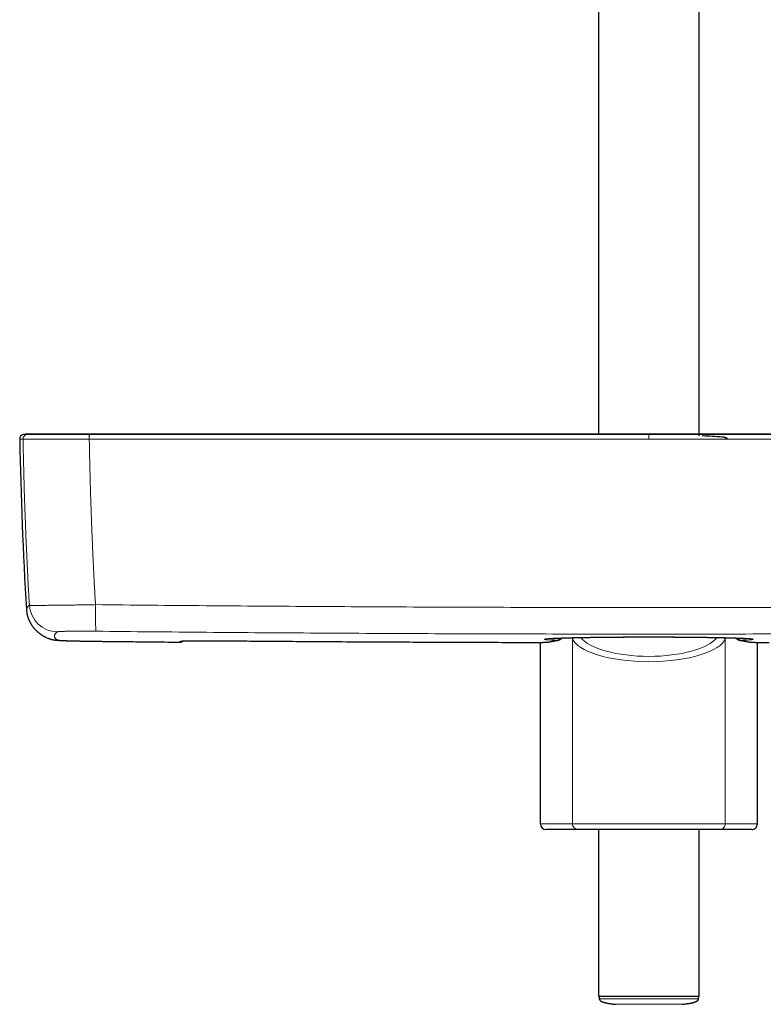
# Model space of a CAD drawing. Header units: millimetres. Extents: x 8 to 971, y 12 to 977.
# Tile 9 of 195: x 264 to 396, y 214 to 388. Entities that reach past the tile are written whole.
import ezdxf

# ---------------------------------------------------------------- set-up
doc = ezdxf.new("R2010")
doc.units = ezdxf.units.MM

msp = doc.modelspace()

# ---------------------------------------------------------------- linework, layer by layer
at = {"color": 7, "linetype": 'Continuous', "lineweight": 30}
for p, q in [((366.65, 574.81), (366.65, 314.32)), ((384.45, 314.32), (384.45, 574.81)), ((266.47, 314.32), (266.44, 314.32)), ((272.84, 314.32), (272.83, 314.32)), ((276.7, 314.32), (276.69, 314.32)), ((384.45, 314.01), (384.45, 314.22)), ((389.33, 313.6), (389.21, 313.61)), ((356.38, 245.48), (356.38, 277.54)), ((357.8, 277.59), (357.78, 277.59)), ((393.29, 277.59), (393.32, 277.59)), ((394.72, 245.48), (394.72, 277.54)), ((363.05, 244.48), (357.39, 244.48)), ((388.05, 244.48), (363.05, 244.48)), ((366.65, 244.48), (366.65, 214.98)), ((384.45, 214.98), (384.45, 244.48)), ((393.71, 244.48), (388.05, 244.48)), ((384.45, 214.98), (366.65, 214.98)), ((366.75, 214.98), (366.76, 214.59)), ((384.34, 214.59), (384.35, 214.98))]:
    msp.add_line(p, q, dxfattribs=at)
at = {"color": 252, "linetype": 'Continuous', "lineweight": 0}
for p, q in [((264.96, 313.43), (264.96, 313.43)), ((276.65, 313.43), (276.66, 313.43)), ((375.55, 314.32), (375.55, 314.23)), ((375.55, 313.43), (375.55, 314.03)), ((362.05, 278.27), (362.02, 278.36)), ((389.07, 278.36), (389.05, 278.27)), ((277.94, 277.74), (277.94, 277.73)), ((292.7, 277.58), (292.7, 277.58)), ((292.7, 277.58), (292.7, 277.58)), ((300.55, 277.82), (300.55, 277.82)), ((354.28, 277.53), (354.28, 277.53)), ((362.05, 245.48), (362.05, 278.27)), ((389.05, 245.48), (389.05, 278.27)), ((356.38, 245.48), (362.05, 245.48)), ((362.05, 245.48), (389.05, 245.48)), ((389.05, 245.48), (394.72, 245.48))]:
    msp.add_line(p, q, dxfattribs=at)
at = {"color": 7, "linetype": 'Continuous', "lineweight": 30, "flags": 128}
msp.add_lwpolyline([(268.86, 278.5), (268.84, 278.51), (268.83, 278.51)], dxfattribs=at)
at = {"color": 252, "linetype": 'Continuous', "lineweight": 0, "flags": 128}
for points in [[(362.05, 278.27), (362.06, 278.35), (362.06, 278.36)], [(389.05, 278.27), (389.04, 278.35), (389.04, 278.36)], [(357.78, 277.59), (357.73, 277.58), (357.65, 277.58)], [(359.32, 277.89), (359.4, 277.9), (359.46, 277.91)], [(391.78, 277.89), (391.7, 277.9), (391.63, 277.91)], [(393.32, 277.59), (393.37, 277.58), (393.45, 277.58)]]:
    msp.add_lwpolyline(points, dxfattribs=at)
at = {"color": 7, "linetype": 'Continuous', "lineweight": 30}
for centre, radius, start, end in [((265.16, 313.45), 0.8, 102.4159, 181.0515), ((964.24, 326.25), 700, 181.04894, 183.51705), ((384.98, 313.51), 0.5, 87.289, 90), ((375.55, 114.23), 200, 86.2752, 87.289), ((292.71, 278.38), 0.8, 269.4727, 311.3911)]:
    msp.add_arc(centre, radius, start, end, dxfattribs=at)
at = {"color": 252, "linetype": 'Continuous', "lineweight": 0}
for centre, radius, start, end in [((265.76, 313.45), 0.8, 102.4705, 181.062), ((265.76, 313.45), 0.8, 102.4699, 181.0599), ((289.15, 313.58), 12.5, 177.0339, 180.6825), ((289.61, 313.59), 12.95, 177.148, 180.6703), ((271.06, 284.4), 5, 183.4993, 269.2752), ((330.44, 282.58), 52.71, 178.2382, 183.3465), ((271.16, 282.92), 4.99, 242.4725, 269.3745), ((292.7, 278.54), 0.802, 269.4891, 284.6931), ((292.71, 278.38), 0.8, 269.4752, 311.3607), ((363.05, 245.48), 0.997, 179.8298, 269.8321), ((388.05, 245.48), 0.997, 270.1679, 0.1702)]:
    msp.add_arc(centre, radius, start, end, dxfattribs=at)
for centre, major_axis, ratio, start_param, end_param in [((375.55, 279.71), (12.58, 0), 0.369079, 3.428468, 5.996307), ((375.55, 278.77), (13.58, 0), 0.341894, 3.250238, 6.17454)]:
    msp.add_ellipse(centre, major_axis=major_axis, ratio=ratio, start_param=start_param, end_param=end_param, dxfattribs=at)
at = {"color": 7, "linetype": 'Continuous', "lineweight": 30}
for centre, start_param, end_param in [((357.39, 245.48), 0, 1.570796), ((393.71, 245.48), 1.570796, 3.141593)]:
    msp.add_ellipse(centre, major_axis=(-1.01, 0), ratio=0.994104, start_param=start_param, end_param=end_param, dxfattribs=at)
at = {"color": 252, "linetype": 'Continuous', "lineweight": 0}
for points, knots in [([(264.36, 313.43), (264.36, 313.43), (264.36, 313.43), (264.38, 313.43), (264.41, 313.43), (264.48, 313.43), (264.56, 313.43), (264.67, 313.43), (264.8, 313.43), (264.9, 313.43), (264.96, 313.43)], [0, 0, 0, 0, 0.083929, 0.176668, 0.313876, 0.451085, 0.588293, 0.725528, 0.862764, 1, 1, 1, 1]), ([(264.96, 313.43), (264.96, 313.43), (264.98, 313.43), (265.04, 313.43), (265.11, 313.43), (265.21, 313.43), (265.32, 313.43), (265.45, 313.43), (265.61, 313.43), (265.78, 313.43), (265.98, 313.43), (266.2, 313.43), (266.45, 313.43), (266.73, 313.43), (267.04, 313.43), (267.37, 313.43), (267.73, 313.43), (268.11, 313.43), (268.49, 313.43), (268.88, 313.43), (269.26, 313.43), (269.66, 313.43), (270.07, 313.43), (270.49, 313.43), (270.91, 313.43), (271.35, 313.43), (271.8, 313.43), (272.26, 313.43), (272.74, 313.43), (273.22, 313.43), (273.74, 313.43), (274.29, 313.43), (274.87, 313.43), (275.46, 313.43), (276.05, 313.43), (276.45, 313.43), (276.65, 313.43)], [0, 0, 0, 0, 0.029054, 0.058123, 0.087177, 0.114683, 0.142213, 0.169743, 0.19725, 0.225555, 0.253885, 0.282216, 0.310521, 0.342072, 0.373696, 0.405356, 0.437016, 0.46864, 0.500191, 0.528314, 0.556461, 0.584609, 0.612731, 0.640211, 0.667715, 0.695219, 0.722699, 0.750976, 0.779278, 0.80758, 0.835856, 0.868645, 0.901494, 0.934363, 0.967212, 1, 1, 1, 1]), ([(264.96, 313.43), (264.97, 312.54), (265.01, 310.75), (265.07, 308.06), (265.14, 305.37), (265.22, 302.68), (265.32, 300), (265.43, 297.1), (265.56, 294.01), (265.71, 290.7), (265.88, 287.4), (266.01, 285.2), (266.07, 284.1)], [0, 0, 0, 0, 0.0915132, 0.1830278, 0.2745414, 0.3660787, 0.457616, 0.5491526, 0.6618543, 0.7745574, 0.8872788, 1, 1, 1, 1]), ([(265.58, 314.23), (265.55, 314.23), (265.46, 314.23), (265.34, 314.23), (265.21, 314.23), (265.12, 314.23), (265.05, 314.23), (265.01, 314.23), (264.99, 314.23), (264.99, 314.23), (264.99, 314.23)], [0, 0, 0, 0, 0.081348, 0.229743, 0.378142, 0.526541, 0.674939, 0.823335, 0.916073, 1, 1, 1, 1]), ([(265.58, 314.23), (265.69, 314.25), (265.91, 314.29), (266.19, 314.32), (266.37, 314.32), (266.44, 314.32)], [0, 0, 0, 0, 0.377648, 0.757402, 1, 1, 1, 1]), ([(276.66, 314.23), (276.66, 314.23), (276.47, 314.23), (276.1, 314.23), (275.54, 314.23), (274.98, 314.23), (274.43, 314.23), (273.91, 314.23), (273.43, 314.23), (272.98, 314.23), (272.54, 314.23), (272.11, 314.23), (271.68, 314.23), (271.25, 314.23), (270.84, 314.23), (270.43, 314.23), (270.04, 314.23), (269.66, 314.23), (269.3, 314.23), (268.93, 314.23), (268.57, 314.23), (268.21, 314.23), (267.88, 314.23), (267.56, 314.23), (267.26, 314.23), (267, 314.23), (266.77, 314.23), (266.57, 314.23), (266.38, 314.23), (266.22, 314.23), (266.06, 314.23), (265.93, 314.23), (265.82, 314.23), (265.73, 314.23), (265.66, 314.23), (265.61, 314.23), (265.58, 314.23), (265.58, 314.23), (265.58, 314.23)], [0, 0, 0, 0, 0.000003, 0.032791, 0.065638, 0.098506, 0.131354, 0.164142, 0.191621, 0.219125, 0.246629, 0.274109, 0.302385, 0.330687, 0.358989, 0.387266, 0.415388, 0.443536, 0.471684, 0.499806, 0.531357, 0.56298, 0.59464, 0.626299, 0.657922, 0.689473, 0.716981, 0.744513, 0.772045, 0.799554, 0.82786, 0.856193, 0.884525, 0.912831, 0.941881, 0.970946, 0.999997, 1, 1, 1, 1]), ([(265.58, 314.23), (265.58, 314.23), (265.58, 314.23), (265.58, 314.23), (265.58, 314.23)], [0, 0, 0, 0, 0.005944, 1, 1, 1, 1]), ([(276.66, 314.23), (276.66, 314.25), (276.67, 314.29), (276.68, 314.32), (276.68, 314.32), (276.68, 314.32)], [0, 0, 0, 0, 0.376256, 0.754608, 1, 1, 1, 1]), ([(276.67, 314.23), (276.67, 314.23), (276.66, 314.23), (276.66, 314.23), (276.66, 314.23)], [0, 0, 0, 0, 0.993954, 1, 1, 1, 1]), ([(277.75, 284.2), (277.69, 285.29), (277.57, 287.47), (277.4, 290.75), (277.25, 294.03), (277.12, 297.11), (277.01, 300), (276.92, 302.68), (276.84, 305.37), (276.77, 308.06), (276.71, 310.75), (276.67, 312.54), (276.66, 313.43)], [0, 0, 0, 0, 0.112232, 0.224466, 0.336717, 0.448968, 0.540796, 0.632623, 0.72445, 0.8163, 0.908151, 1, 1, 1, 1]), ([(276.66, 313.43), (279.3, 313.43), (284.6, 313.43), (292.55, 313.43), (299.98, 313.43), (306.89, 313.43), (313.29, 313.43), (319.69, 313.43), (326.09, 313.43), (333.21, 313.43), (341.03, 313.43), (349.56, 313.43), (358.16, 313.43), (366.82, 313.43), (372.64, 313.43), (375.55, 313.43)], [0, 0, 0, 0, 0.080356, 0.160711, 0.241067, 0.305787, 0.370508, 0.435229, 0.49995, 0.56467, 0.650965, 0.737259, 0.823553, 0.911777, 1, 1, 1, 1]), ([(375.55, 314.23), (372.64, 314.23), (366.82, 314.23), (358.16, 314.23), (349.57, 314.23), (341.03, 314.23), (333.21, 314.23), (326.1, 314.23), (319.7, 314.23), (313.3, 314.23), (306.9, 314.23), (299.99, 314.23), (292.56, 314.23), (284.62, 314.23), (279.32, 314.23), (276.67, 314.23)], [0, 0, 0, 0, 0.088223, 0.176447, 0.262741, 0.349035, 0.43533, 0.50005, 0.564771, 0.629492, 0.694213, 0.758933, 0.839289, 0.919644, 1, 1, 1, 1]), ([(375.55, 314.03), (375.55, 314.06), (375.55, 314.12), (375.55, 314.17), (375.55, 314.21), (375.55, 314.22), (375.55, 314.23)], [0, 0, 0, 0, 0.294751, 0.597181, 0.797404, 1, 1, 1, 1]), ([(375.55, 314.23), (378.46, 314.23), (384.27, 314.23), (392.93, 314.23), (401.53, 314.23), (410.06, 314.23), (417.89, 314.23), (425, 314.23), (431.4, 314.23), (437.8, 314.23), (444.19, 314.23), (451.11, 314.23), (458.54, 314.23), (466.48, 314.23), (471.78, 314.23), (474.43, 314.23)], [0, 0, 0, 0, 0.088223, 0.176447, 0.262741, 0.349035, 0.43533, 0.50005, 0.564771, 0.629492, 0.694213, 0.758933, 0.839289, 0.919644, 1, 1, 1, 1]), ([(474.44, 313.43), (471.79, 313.43), (466.5, 313.43), (458.55, 313.43), (451.12, 313.43), (444.2, 313.43), (437.8, 313.43), (431.4, 313.43), (425, 313.43), (417.89, 313.43), (410.07, 313.43), (401.53, 313.43), (392.94, 313.43), (384.27, 313.43), (378.46, 313.43), (375.55, 313.43)], [0, 0, 0, 0, 0.080356, 0.160711, 0.241067, 0.305787, 0.370508, 0.435229, 0.49995, 0.56467, 0.650965, 0.737259, 0.823553, 0.911777, 1, 1, 1, 1]), ([(266.07, 284.1), (266.03, 284.06), (265.93, 283.98), (265.82, 283.87), (265.73, 283.76), (265.66, 283.66), (265.6, 283.55), (265.57, 283.45), (265.56, 283.37), (265.56, 283.32), (265.56, 283.31)], [0, 0, 0, 0, 0.134278, 0.268557, 0.402837, 0.537117, 0.671394, 0.805672, 0.939951, 1, 1, 1, 1]), ([(277.75, 284.2), (277.59, 284.19), (277.26, 284.19), (276.76, 284.18), (276.27, 284.17), (275.78, 284.16), (275.3, 284.16), (274.82, 284.15), (274.34, 284.14), (273.87, 284.13), (273.4, 284.13), (272.93, 284.12), (272.48, 284.12), (272.03, 284.11), (271.6, 284.11), (271.19, 284.1), (270.79, 284.1), (270.4, 284.09), (270.01, 284.09), (269.64, 284.09), (269.28, 284.08), (268.95, 284.08), (268.63, 284.08), (268.33, 284.08), (268.04, 284.07), (267.78, 284.07), (267.52, 284.07), (267.29, 284.07), (267.07, 284.07), (266.88, 284.07), (266.7, 284.08), (266.55, 284.08), (266.42, 284.08), (266.31, 284.08), (266.22, 284.08), (266.15, 284.09), (266.09, 284.09), (266.08, 284.09), (266.07, 284.1)], [0, 0, 0, 0, 0.02734, 0.054704, 0.082067, 0.109408, 0.136746, 0.164108, 0.19147, 0.218809, 0.246933, 0.275084, 0.303234, 0.331358, 0.358763, 0.386191, 0.41362, 0.441025, 0.469223, 0.497447, 0.52567, 0.553868, 0.581357, 0.60887, 0.636383, 0.663872, 0.69216, 0.720475, 0.748789, 0.777078, 0.804534, 0.832013, 0.859493, 0.886949, 0.915199, 0.943475, 0.97175, 1, 1, 1, 1]), ([(277.75, 284.2), (281.01, 284.16), (287.52, 284.1), (297.3, 284.01), (307.07, 283.94), (316.85, 283.87), (326.63, 283.82), (336.4, 283.77), (346.18, 283.74), (355.96, 283.71), (365.73, 283.7), (375.51, 283.69), (385.29, 283.7), (395.06, 283.71), (404.84, 283.74), (414.62, 283.77), (424.4, 283.82), (434.18, 283.87), (443.98, 283.94), (453.77, 284.01), (463.56, 284.1), (470.08, 284.16), (473.35, 284.2)], [0, 0, 0, 0, 0.04998, 0.099959, 0.149939, 0.199919, 0.249899, 0.299878, 0.349858, 0.399838, 0.449818, 0.499798, 0.549777, 0.599757, 0.649737, 0.699717, 0.749696, 0.799757, 0.849818, 0.899879, 0.949939, 1, 1, 1, 1]), ([(271.11, 277.93), (271.06, 277.96), (270.96, 278.02), (270.83, 278.1), (270.72, 278.19), (270.64, 278.28), (270.57, 278.37), (270.52, 278.46), (270.5, 278.56), (270.49, 278.66), (270.5, 278.76), (270.53, 278.86), (270.59, 278.96), (270.66, 279.07), (270.75, 279.18), (270.86, 279.29), (270.96, 279.36), (271, 279.4)], [0, 0, 0, 0, 0.066621, 0.133243, 0.199866, 0.266488, 0.333109, 0.399731, 0.466353, 0.532975, 0.599597, 0.666219, 0.732974, 0.799731, 0.866488, 0.933244, 1, 1, 1, 1]), ([(271, 279.4), (271.01, 279.4), (271.02, 279.41), (271.07, 279.42), (271.13, 279.43), (271.22, 279.44), (271.33, 279.45), (271.47, 279.45), (271.62, 279.46), (271.79, 279.47), (271.98, 279.47), (272.19, 279.48), (272.42, 279.49), (272.67, 279.49), (272.93, 279.5), (273.21, 279.5), (273.51, 279.5), (273.82, 279.51), (274.14, 279.51), (274.47, 279.51), (274.82, 279.51), (275.17, 279.51), (275.53, 279.51), (275.9, 279.51), (276.28, 279.51), (276.66, 279.51), (277.05, 279.51), (277.43, 279.5), (277.69, 279.5), (277.82, 279.5)], [0, 0, 0, 0, 0.0370886, 0.0742944, 0.1115587, 0.1488232, 0.1860277, 0.2231153, 0.2602108, 0.2974241, 0.3346969, 0.3719693, 0.4091813, 0.4462762, 0.4832393, 0.5203196, 0.557459, 0.5945982, 0.6316781, 0.668641, 0.7055263, 0.742527, 0.7795876, 0.8166477, 0.8536488, 0.8905344, 0.9270133, 0.9635208, 1, 1, 1, 1]), ([(473.28, 279.5), (470.03, 279.47), (463.51, 279.4), (453.75, 279.32), (443.98, 279.24), (434.21, 279.18), (424.44, 279.12), (414.67, 279.08), (404.9, 279.04), (395.13, 279.02), (385.36, 279), (375.59, 279), (365.82, 279), (356.05, 279.02), (346.28, 279.04), (336.51, 279.08), (326.73, 279.12), (316.95, 279.18), (307.17, 279.24), (297.38, 279.32), (287.6, 279.4), (281.08, 279.47), (277.82, 279.5)], [0, 0, 0, 0, 0.0499796, 0.0999595, 0.1499395, 0.1999193, 0.2498989, 0.2998786, 0.3498584, 0.3998384, 0.4498183, 0.4997979, 0.5497775, 0.5997574, 0.6497373, 0.6997172, 0.7496968, 0.7997573, 0.849818, 0.8998788, 0.9499395, 1, 1, 1, 1]), ([(359.32, 277.89), (359.22, 277.9), (359.04, 277.9), (358.77, 277.92), (358.53, 277.93), (358.3, 277.94), (358.09, 277.96), (357.9, 277.97), (357.73, 277.98), (357.57, 278), (357.44, 278.01), (357.33, 278.02), (357.24, 278.04), (357.17, 278.05), (357.12, 278.06), (357.1, 278.08), (357.09, 278.09), (357.11, 278.11), (357.14, 278.12), (357.2, 278.13), (357.28, 278.15), (357.38, 278.16), (357.5, 278.17), (357.64, 278.19), (357.8, 278.2), (357.98, 278.21), (358.18, 278.23), (358.4, 278.24), (358.64, 278.25), (358.9, 278.27), (359.18, 278.28), (359.48, 278.29), (359.8, 278.3), (360.13, 278.31), (360.48, 278.33), (360.84, 278.34), (361.22, 278.35), (361.62, 278.36), (362.04, 278.37), (362.48, 278.38), (362.93, 278.39), (363.4, 278.4), (363.88, 278.41), (364.39, 278.42), (364.91, 278.42), (365.45, 278.43), (366, 278.44), (366.56, 278.45), (367.15, 278.45), (367.75, 278.46), (368.36, 278.47), (368.98, 278.47), (369.64, 278.48), (370.32, 278.48), (371.04, 278.49), (371.77, 278.49), (372.46, 278.49), (373.11, 278.5), (373.71, 278.5), (374.32, 278.5), (374.94, 278.5), (375.41, 278.5), (375.87, 278.5), (376.34, 278.5), (376.96, 278.5), (377.57, 278.5), (378.18, 278.49), (378.79, 278.49), (379.4, 278.49), (380.02, 278.49), (380.63, 278.48), (381.23, 278.48), (381.82, 278.47), (382.4, 278.47), (382.97, 278.46), (383.52, 278.46), (384.07, 278.45), (384.62, 278.45), (385.16, 278.44), (385.69, 278.43), (386.21, 278.42), (386.72, 278.42), (387.21, 278.41), (387.68, 278.4), (388.14, 278.39), (388.58, 278.38), (389.01, 278.37), (389.43, 278.36), (389.83, 278.35), (390.22, 278.34), (390.6, 278.33), (390.95, 278.31), (391.29, 278.3), (391.6, 278.29), (391.9, 278.28), (392.17, 278.27), (392.43, 278.25), (392.67, 278.24), (392.9, 278.23), (393.1, 278.22), (393.29, 278.2), (393.45, 278.19), (393.59, 278.17), (393.71, 278.16), (393.81, 278.15), (393.89, 278.13), (393.95, 278.12), (393.99, 278.11), (394, 278.09), (394, 278.08), (393.98, 278.06), (393.93, 278.05), (393.86, 278.04), (393.76, 278.02), (393.64, 278.01), (393.5, 277.99), (393.33, 277.98), (393.14, 277.96), (392.92, 277.95), (392.67, 277.93), (392.4, 277.92), (392.1, 277.91), (391.89, 277.9), (391.78, 277.89)], [0, 0, 0, 0, 0.007868, 0.01591, 0.023958, 0.032009, 0.040057, 0.048099, 0.056374, 0.064656, 0.072941, 0.081223, 0.089498, 0.097541, 0.105591, 0.113643, 0.121693, 0.129737, 0.138013, 0.146297, 0.154584, 0.162868, 0.171144, 0.179188, 0.187239, 0.195291, 0.203342, 0.211385, 0.219663, 0.227947, 0.236234, 0.244519, 0.252796, 0.260839, 0.268889, 0.27694, 0.28499, 0.293033, 0.30131, 0.309593, 0.31788, 0.326164, 0.33444, 0.34293, 0.351427, 0.359927, 0.368424, 0.376914, 0.38568, 0.394455, 0.403232, 0.412007, 0.420773, 0.430539, 0.440312, 0.450086, 0.459851, 0.467877, 0.475908, 0.483943, 0.491975, 0.5, 0.502379, 0.510417, 0.518461, 0.526508, 0.534553, 0.542591, 0.550863, 0.559141, 0.567422, 0.575701, 0.583972, 0.592007, 0.600048, 0.608092, 0.616133, 0.624168, 0.632436, 0.640711, 0.648988, 0.657263, 0.665531, 0.673573, 0.681621, 0.689672, 0.69772, 0.705762, 0.714037, 0.722319, 0.730604, 0.738887, 0.747162, 0.755203, 0.763252, 0.771302, 0.779351, 0.787392, 0.795667, 0.80395, 0.812234, 0.820517, 0.828792, 0.836835, 0.844884, 0.852936, 0.860986, 0.869029, 0.877305, 0.885589, 0.893875, 0.902158, 0.910435, 0.919231, 0.928036, 0.936843, 0.945648, 0.954444, 0.963549, 0.972663, 0.981781, 0.990895, 1, 1, 1, 1]), ([(360.02, 278.3), (360.01, 278.3), (359.95, 278.23), (359.84, 278.14), (359.69, 278.04), (359.57, 277.97), (359.44, 277.92), (359.36, 277.9), (359.32, 277.89)], [0, 0, 0, 0, 0.034174, 0.274632, 0.455959, 0.637367, 0.818733, 1, 1, 1, 1]), ([(391.08, 278.3), (391.09, 278.3), (391.15, 278.23), (391.26, 278.14), (391.4, 278.04), (391.53, 277.97), (391.66, 277.92), (391.74, 277.9), (391.78, 277.89)], [0, 0, 0, 0, 0.034175, 0.274633, 0.45596, 0.637368, 0.818733, 1, 1, 1, 1]), ([(277.94, 277.74), (277.81, 277.74), (277.55, 277.74), (277.15, 277.75), (276.76, 277.75), (276.38, 277.76), (276, 277.76), (275.63, 277.77), (275.26, 277.78), (274.91, 277.78), (274.56, 277.79), (274.22, 277.8), (273.9, 277.8), (273.59, 277.81), (273.3, 277.82), (273.02, 277.83), (272.76, 277.84), (272.51, 277.84), (272.28, 277.85), (272.07, 277.86), (271.88, 277.87), (271.71, 277.88), (271.56, 277.89), (271.43, 277.89), (271.32, 277.9), (271.24, 277.91), (271.17, 277.92), (271.13, 277.92), (271.11, 277.93), (271.11, 277.93)], [0, 0, 0, 0, 0.037178, 0.074473, 0.111828, 0.149182, 0.186477, 0.223654, 0.260836, 0.298136, 0.335496, 0.372856, 0.410155, 0.447337, 0.484431, 0.521642, 0.558914, 0.596185, 0.633396, 0.67049, 0.707505, 0.744638, 0.78183, 0.819023, 0.856155, 0.893171, 0.928772, 0.964399, 1, 1, 1, 1]), ([(292.7, 277.58), (290.24, 277.61), (285.32, 277.65), (280.4, 277.71), (277.94, 277.74)], [0, 0, 0, 0, 0.499999, 1, 1, 1, 1]), ([(300.55, 277.82), (300.4, 277.82), (300.11, 277.82), (299.68, 277.82), (299.25, 277.83), (298.82, 277.83), (298.39, 277.83), (297.97, 277.83), (297.56, 277.83), (297.15, 277.83), (296.76, 277.83), (296.38, 277.83), (296.01, 277.83), (295.66, 277.83), (295.32, 277.82), (295, 277.82), (294.69, 277.82), (294.41, 277.81), (294.14, 277.81), (293.9, 277.8), (293.67, 277.8), (293.47, 277.79), (293.29, 277.79), (293.13, 277.78), (293, 277.77), (292.89, 277.77), (292.8, 277.76), (292.74, 277.75), (292.7, 277.75), (292.7, 277.74), (292.69, 277.74)], [0, 0, 0, 0, 0.035307, 0.070669, 0.10603, 0.141336, 0.17701, 0.212797, 0.24864, 0.284485, 0.320272, 0.355946, 0.391638, 0.427443, 0.463305, 0.499167, 0.534972, 0.570664, 0.606337, 0.642123, 0.677966, 0.713809, 0.749595, 0.785269, 0.820963, 0.85677, 0.892634, 0.928498, 0.964306, 1, 1, 1, 1]), ([(292.69, 277.74), (292.69, 277.72), (292.7, 277.68), (292.7, 277.63), (292.7, 277.6), (292.7, 277.58)], [0, 0, 0, 0, 0.367479, 0.734957, 1, 1, 1, 1]), ([(354.28, 277.53), (350.66, 277.54), (343.42, 277.56), (331.91, 277.61), (319.75, 277.67), (309.08, 277.75), (302.68, 277.8), (300.55, 277.82)], [0, 0, 0, 0, 0.202212, 0.404423, 0.642654, 0.880885, 1, 1, 1, 1]), ([(357.65, 277.58), (357.64, 277.58), (357.62, 277.57), (357.55, 277.57), (357.46, 277.56), (357.35, 277.56), (357.22, 277.55), (357.07, 277.55), (356.9, 277.55), (356.71, 277.54), (356.5, 277.54), (356.27, 277.54), (356.03, 277.53), (355.78, 277.53), (355.52, 277.53), (355.26, 277.53), (354.99, 277.53), (354.73, 277.53), (354.5, 277.53), (354.35, 277.53), (354.28, 277.53)], [0, 0, 0, 0, 0.057176, 0.114554, 0.171935, 0.229114, 0.286297, 0.343683, 0.401079, 0.458274, 0.515781, 0.573506, 0.631248, 0.688778, 0.744974, 0.801351, 0.85772, 0.913904, 0.956953, 1, 1, 1, 1]), ([(359.32, 277.89), (359.18, 277.87), (358.91, 277.82), (358.5, 277.74), (358.08, 277.66), (357.79, 277.61), (357.65, 277.58)], [0, 0, 0, 0, 0.22788, 0.455764, 0.727879, 1, 1, 1, 1]), ([(391.78, 277.89), (391.91, 277.87), (392.18, 277.82), (392.6, 277.74), (393.02, 277.66), (393.3, 277.61), (393.45, 277.58)], [0, 0, 0, 0, 0.22788, 0.455764, 0.727879, 1, 1, 1, 1]), ([(393.45, 277.58), (393.46, 277.58), (393.48, 277.57), (393.55, 277.57), (393.63, 277.56), (393.74, 277.56), (393.88, 277.55), (394.03, 277.55), (394.2, 277.55), (394.39, 277.54), (394.6, 277.54), (394.82, 277.54), (395.07, 277.53), (395.32, 277.53), (395.57, 277.53), (395.84, 277.53), (396.11, 277.53), (396.37, 277.53), (396.6, 277.53), (396.74, 277.53), (396.82, 277.53)], [0, 0, 0, 0, 0.057176, 0.114554, 0.171935, 0.229114, 0.286297, 0.343683, 0.401079, 0.458274, 0.515781, 0.573506, 0.631248, 0.688778, 0.744974, 0.801351, 0.85772, 0.913904, 0.956953, 1, 1, 1, 1]), ([(366.76, 214.59), (366.76, 214.59), (366.71, 214.59), (366.9, 214.59), (367.37, 214.59), (368.2, 214.59), (369.3, 214.59), (370.64, 214.59), (372.17, 214.59), (373.83, 214.59), (375.55, 214.59), (377.28, 214.59), (378.94, 214.59), (380.46, 214.59), (381.8, 214.59), (382.9, 214.59), (383.72, 214.59), (384.24, 214.59), (384.3, 214.59), (384.33, 214.59)], [0, 0, 0, 0, 0.000126, 0.062626, 0.125126, 0.187626, 0.250126, 0.312626, 0.375126, 0.437626, 0.500126, 0.562626, 0.625126, 0.687626, 0.750126, 0.812626, 0.875126, 0.937626, 1, 1, 1, 1]), ([(381.45, 213.6), (381.44, 213.6), (381.42, 213.6), (381.27, 213.6), (381.02, 213.6), (380.68, 213.6), (380.25, 213.6), (379.74, 213.6), (379.15, 213.6), (378.51, 213.6), (377.82, 213.6), (377.08, 213.6), (376.32, 213.6), (375.55, 213.6), (374.78, 213.6), (374.02, 213.6), (373.29, 213.6), (372.59, 213.6), (371.95, 213.6), (371.36, 213.6), (370.85, 213.6), (370.42, 213.6), (370.08, 213.6), (369.83, 213.6), (369.69, 213.6), (369.63, 213.6), (369.65, 213.6), (369.65, 213.6)], [0, 0, 0, 0, 0.041586, 0.083253, 0.124921, 0.166588, 0.208256, 0.249923, 0.291591, 0.333258, 0.374926, 0.416593, 0.458261, 0.499928, 0.541596, 0.583263, 0.62493, 0.666598, 0.708265, 0.749933, 0.7916, 0.833268, 0.874935, 0.916603, 0.95827, 0.999938, 1, 1, 1, 1])]:
    msp.add_open_spline(points, degree=3, knots=knots, dxfattribs=at)
at = {"color": 7, "linetype": 'Continuous', "lineweight": 30}
for points, knots in [([(265.86, 314.32), (265.85, 314.32), (265.82, 314.32), (265.78, 314.32), (265.74, 314.32), (265.7, 314.32), (265.68, 314.32), (265.65, 314.32), (265.64, 314.32), (265.63, 314.32), (265.62, 314.32), (265.6, 314.32), (265.57, 314.31), (265.51, 314.31), (265.42, 314.3), (265.3, 314.29), (265.15, 314.26), (265.04, 314.24), (264.99, 314.23)], [0, 0, 0, 0, 0.1260581, 0.2341511, 0.3243497, 0.3967758, 0.4516693, 0.4773206, 0.4966717, 0.5042175, 0.5105625, 0.5268245, 0.5453168, 0.57921, 0.6562683, 0.7535106, 0.8709565, 1, 1, 1, 1]), ([(266.44, 314.32), (266.43, 314.32), (266.41, 314.32), (266.38, 314.32), (266.35, 314.32), (266.33, 314.32), (266.3, 314.32), (266.28, 314.32), (266.26, 314.32), (266.23, 314.32), (266.21, 314.32), (266.19, 314.32), (266.18, 314.32), (266.16, 314.32), (266.14, 314.32), (266.13, 314.32), (266.12, 314.32), (266.1, 314.32), (266.09, 314.32), (266.08, 314.32), (266.07, 314.32), (266.06, 314.32), (266.05, 314.32), (266.05, 314.32), (266.04, 314.32), (266.04, 314.32), (266.03, 314.32), (266.02, 314.32), (266.02, 314.32), (266.01, 314.32), (266, 314.32), (265.99, 314.32), (265.98, 314.32), (265.98, 314.32), (265.97, 314.32), (265.96, 314.32), (265.95, 314.32), (265.94, 314.32), (265.93, 314.32), (265.92, 314.32), (265.91, 314.32), (265.91, 314.32), (265.9, 314.32), (265.89, 314.32), (265.89, 314.32), (265.88, 314.32), (265.87, 314.32), (265.87, 314.32), (265.87, 314.32), (265.87, 314.32), (265.86, 314.32), (265.86, 314.32), (265.86, 314.32)], [0, 0, 0, 0, 0.027893, 0.054997, 0.081312, 0.106839, 0.131577, 0.155526, 0.178687, 0.201059, 0.22365, 0.245376, 0.266237, 0.286232, 0.305362, 0.323627, 0.341026, 0.35756, 0.373229, 0.388032, 0.40197, 0.415043, 0.424707, 0.433838, 0.442439, 0.451141, 0.460379, 0.470154, 0.482751, 0.49614, 0.51032, 0.525292, 0.541056, 0.557611, 0.574958, 0.593097, 0.612948, 0.633669, 0.655258, 0.677716, 0.701043, 0.725239, 0.750304, 0.776237, 0.803039, 0.83071, 0.85925, 0.888659, 0.917183, 0.946479, 0.976548, 1, 1, 1, 1]), ([(276.68, 314.32), (276.53, 314.32), (276.23, 314.32), (275.79, 314.32), (275.36, 314.32), (274.92, 314.32), (274.49, 314.32), (274.06, 314.32), (273.65, 314.32), (273.23, 314.32), (272.82, 314.32), (272.42, 314.32), (272.02, 314.32), (271.64, 314.32), (271.26, 314.32), (270.89, 314.32), (270.54, 314.32), (270.2, 314.32), (269.87, 314.32), (269.55, 314.32), (269.24, 314.32), (268.95, 314.32), (268.67, 314.32), (268.4, 314.32), (268.15, 314.32), (267.92, 314.32), (267.7, 314.32), (267.5, 314.32), (267.31, 314.32), (267.13, 314.32), (266.96, 314.32), (266.81, 314.32), (266.69, 314.32), (266.59, 314.32), (266.52, 314.32), (266.47, 314.32), (266.45, 314.32), (266.44, 314.32)], [0, 0, 0, 0, 0.028573, 0.056253, 0.083694, 0.111556, 0.140121, 0.167567, 0.194674, 0.221968, 0.249979, 0.278403, 0.305984, 0.333375, 0.361229, 0.38983, 0.417351, 0.44453, 0.471852, 0.499803, 0.528131, 0.555662, 0.583049, 0.610945, 0.639617, 0.667172, 0.694345, 0.721632, 0.749525, 0.781396, 0.812692, 0.843616, 0.874376, 0.905184, 0.936251, 0.967788, 1, 1, 1, 1]), ([(274.47, 314.32), (274.4, 314.32), (274.17, 314.32), (273.78, 314.32), (273.44, 314.32), (273.27, 314.32), (273.25, 314.32)], [0, 0, 0, 0, 0.177251, 0.558947, 0.945234, 1, 1, 1, 1]), ([(276.22, 314.32), (276.21, 314.32), (276.04, 314.32), (275.7, 314.32), (275.21, 314.32), (274.89, 314.32), (274.73, 314.32)], [0, 0, 0, 0, 0.019139, 0.350287, 0.676509, 1, 1, 1, 1]), ([(375.55, 314.32), (375.05, 314.32), (374.06, 314.32), (372.59, 314.32), (371.14, 314.32), (369.72, 314.32), (368.31, 314.32), (366.94, 314.32), (365.58, 314.32), (364.23, 314.32), (362.88, 314.32), (361.54, 314.32), (360.22, 314.32), (358.93, 314.32), (357.66, 314.32), (356.42, 314.32), (355.21, 314.32), (354.02, 314.32), (352.86, 314.32), (351.72, 314.32), (350.61, 314.32), (349.55, 314.32), (348.53, 314.32), (347.55, 314.32), (346.6, 314.32), (345.67, 314.32), (344.74, 314.32), (343.82, 314.32), (342.91, 314.32), (342.03, 314.32), (341.17, 314.32), (340.33, 314.32), (339.54, 314.32), (338.79, 314.32), (338.07, 314.32), (337.38, 314.32), (336.71, 314.32), (336.1, 314.32), (335.54, 314.32), (335.03, 314.32), (334.54, 314.32), (334.07, 314.32), (333.61, 314.32), (333.12, 314.32), (332.6, 314.32), (332.02, 314.32), (331.42, 314.32), (330.8, 314.32), (330.14, 314.32), (329.45, 314.32), (328.75, 314.32), (328.01, 314.32), (327.26, 314.32), (326.48, 314.32), (325.67, 314.32), (324.83, 314.32), (323.95, 314.32), (323.03, 314.32), (322.09, 314.32), (321.12, 314.32), (320.12, 314.32), (319.1, 314.32), (318.05, 314.32), (316.98, 314.32), (315.88, 314.32), (314.76, 314.32), (313.61, 314.32), (312.45, 314.32), (311.3, 314.32), (310.14, 314.32), (308.96, 314.32), (307.76, 314.32), (306.5, 314.32), (305.2, 314.32), (303.85, 314.32), (302.47, 314.32), (301.07, 314.32), (299.64, 314.32), (298.22, 314.32), (296.79, 314.32), (295.37, 314.32), (293.93, 314.32), (292.47, 314.32), (290.98, 314.32), (289.47, 314.32), (287.94, 314.32), (286.38, 314.32), (284.8, 314.32), (283.21, 314.32), (281.6, 314.32), (279.98, 314.32), (278.34, 314.32), (277.24, 314.32), (276.68, 314.32)], [0, 0, 0, 0, 0.0151264, 0.0300147, 0.044665, 0.0590772, 0.0732513, 0.0871874, 0.1008854, 0.1143455, 0.1281911, 0.1417756, 0.1550988, 0.1681607, 0.1809615, 0.1935011, 0.2057794, 0.2177965, 0.2295524, 0.2410472, 0.2522807, 0.263253, 0.2733591, 0.283233, 0.2928748, 0.3022843, 0.3114617, 0.3209415, 0.3301602, 0.3391176, 0.347814, 0.3562491, 0.364423, 0.3718907, 0.3791262, 0.3861295, 0.3929006, 0.3994396, 0.4047114, 0.4098219, 0.4147712, 0.4195593, 0.4241862, 0.4287604, 0.4343531, 0.4401707, 0.4462131, 0.4524805, 0.4591762, 0.4661109, 0.4732846, 0.4806972, 0.4883487, 0.4962392, 0.5043687, 0.512737, 0.5217602, 0.5310456, 0.5405933, 0.5504032, 0.5604754, 0.5708098, 0.5814065, 0.5922654, 0.6033866, 0.61477, 0.6264157, 0.6383237, 0.6497914, 0.6614923, 0.6734262, 0.6855934, 0.6979938, 0.7114004, 0.7250693, 0.7390006, 0.7531941, 0.7676499, 0.782368, 0.7964853, 0.8108358, 0.8254195, 0.8402364, 0.8552865, 0.8705699, 0.8860864, 0.9018361, 0.9178191, 0.9340353, 0.950189, 0.9665676, 0.9831713, 1, 1, 1, 1]), ([(474.42, 314.32), (473.92, 314.32), (472.93, 314.32), (471.46, 314.32), (470.01, 314.32), (468.58, 314.32), (467.18, 314.32), (465.8, 314.32), (464.45, 314.32), (463.1, 314.32), (461.75, 314.32), (460.41, 314.32), (459.09, 314.32), (457.8, 314.32), (456.54, 314.32), (455.3, 314.32), (454.08, 314.32), (452.89, 314.32), (451.73, 314.32), (450.6, 314.32), (449.48, 314.32), (448.42, 314.32), (447.4, 314.32), (446.42, 314.32), (445.47, 314.32), (444.54, 314.32), (443.62, 314.32), (442.7, 314.32), (441.79, 314.32), (440.9, 314.32), (440.04, 314.32), (439.21, 314.32), (438.41, 314.32), (437.66, 314.32), (436.94, 314.32), (436.25, 314.32), (435.58, 314.32), (434.97, 314.32), (434.41, 314.32), (433.91, 314.32), (433.42, 314.32), (432.94, 314.32), (432.48, 314.32), (432, 314.32), (431.47, 314.32), (430.89, 314.32), (430.3, 314.32), (429.67, 314.32), (429.01, 314.32), (428.33, 314.32), (427.62, 314.32), (426.89, 314.32), (426.13, 314.32), (425.35, 314.32), (424.55, 314.32), (423.7, 314.32), (422.83, 314.32), (421.91, 314.32), (420.96, 314.32), (419.99, 314.32), (419, 314.32), (417.98, 314.32), (416.93, 314.32), (415.85, 314.32), (414.76, 314.32), (413.63, 314.32), (412.48, 314.32), (411.32, 314.32), (410.17, 314.32), (409.01, 314.32), (407.83, 314.32), (406.63, 314.32), (405.38, 314.32), (404.08, 314.32), (402.72, 314.32), (401.35, 314.32), (399.94, 314.32), (398.51, 314.32), (397.09, 314.32), (395.66, 314.32), (394.24, 314.32), (392.8, 314.32), (391.34, 314.32), (389.85, 314.32), (388.34, 314.32), (386.8, 314.32), (385.25, 314.32), (383.67, 314.32), (382.07, 314.32), (380.47, 314.32), (378.85, 314.32), (377.21, 314.32), (376.1, 314.32), (375.55, 314.32)], [0, 0, 0, 0, 0.015126, 0.030015, 0.044665, 0.059077, 0.073251, 0.087187, 0.100885, 0.114345, 0.128191, 0.141776, 0.155099, 0.168161, 0.180962, 0.193501, 0.205779, 0.217797, 0.229552, 0.241047, 0.252281, 0.263253, 0.273359, 0.283233, 0.292875, 0.302284, 0.311462, 0.320942, 0.33016, 0.339118, 0.347814, 0.356249, 0.364423, 0.371891, 0.379126, 0.38613, 0.392901, 0.39944, 0.404711, 0.409822, 0.414771, 0.419559, 0.424186, 0.42876, 0.434353, 0.440171, 0.446213, 0.45248, 0.459176, 0.466111, 0.473285, 0.480697, 0.488349, 0.496239, 0.504369, 0.512737, 0.52176, 0.531046, 0.540593, 0.550403, 0.560475, 0.57081, 0.581406, 0.592265, 0.603387, 0.61477, 0.626416, 0.638324, 0.649791, 0.661492, 0.673426, 0.685593, 0.697994, 0.7114, 0.725069, 0.739001, 0.753194, 0.76765, 0.782368, 0.796485, 0.810836, 0.82542, 0.840236, 0.855287, 0.87057, 0.886086, 0.901836, 0.917819, 0.934035, 0.950189, 0.966568, 0.983171, 1, 1, 1, 1]), ([(389.49, 313.42), (389.47, 313.44), (389.43, 313.47), (389.35, 313.53), (389.26, 313.58), (389.17, 313.63), (389.08, 313.68), (388.98, 313.72), (388.88, 313.75), (388.78, 313.78), (388.68, 313.8), (388.6, 313.81), (388.55, 313.81), (388.54, 313.81)], [0, 0, 0, 0, 0.0864073, 0.1902443, 0.3003696, 0.4052304, 0.5056582, 0.6025445, 0.6966439, 0.788592, 0.8789299, 0.9681147, 1, 1, 1, 1]), ([(265.56, 283.31), (265.56, 283.26), (265.57, 283.16), (265.59, 282.98), (265.62, 282.79), (265.65, 282.6), (265.69, 282.41), (265.73, 282.23), (265.79, 282.05), (265.84, 281.87), (265.91, 281.69), (265.98, 281.52), (266.05, 281.36), (266.13, 281.2), (266.21, 281.04), (266.29, 280.89), (266.38, 280.74), (266.47, 280.59), (266.57, 280.45), (266.67, 280.32), (266.77, 280.19), (266.87, 280.06), (266.97, 279.94), (267.08, 279.82), (267.19, 279.71), (267.31, 279.6), (267.42, 279.49), (267.54, 279.39), (267.65, 279.29), (267.78, 279.19), (267.9, 279.1), (268.02, 279), (268.15, 278.92), (268.28, 278.83), (268.42, 278.74), (268.56, 278.66), (268.69, 278.58), (268.79, 278.53), (268.83, 278.51)], [0, 0, 0, 0, 0.015781, 0.038888, 0.061991, 0.085097, 0.108216, 0.131359, 0.154541, 0.177775, 0.201081, 0.224478, 0.24799, 0.271644, 0.295466, 0.31949, 0.343749, 0.36828, 0.393121, 0.418314, 0.443903, 0.469935, 0.496461, 0.523533, 0.551208, 0.579548, 0.608617, 0.638486, 0.669232, 0.700939, 0.733698, 0.767609, 0.802785, 0.839351, 0.877445, 0.917228, 0.95888, 1, 1, 1, 1]), ([(269.22, 278.33), (269.23, 278.32), (269.28, 278.3), (269.37, 278.26), (269.5, 278.22), (269.62, 278.18), (269.73, 278.14), (269.84, 278.11), (269.93, 278.08), (270.02, 278.06), (270.11, 278.04), (270.19, 278.02), (270.26, 278.01), (270.33, 278), (270.4, 277.99), (270.47, 277.98), (270.53, 277.97), (270.59, 277.96), (270.65, 277.95), (270.72, 277.94), (270.78, 277.94), (270.85, 277.93), (270.93, 277.92), (271.03, 277.91), (271.14, 277.91), (271.26, 277.9), (271.38, 277.89), (271.51, 277.88), (271.63, 277.88), (271.76, 277.87), (271.89, 277.87), (272.03, 277.86), (272.17, 277.85), (272.31, 277.85), (272.45, 277.84), (272.6, 277.84), (272.75, 277.83), (272.91, 277.83), (273.08, 277.83), (273.24, 277.82), (273.41, 277.82), (273.58, 277.81), (273.76, 277.81), (273.95, 277.8), (274.13, 277.8), (274.32, 277.79), (274.51, 277.79), (274.71, 277.79), (274.9, 277.78), (275.1, 277.78), (275.31, 277.77), (275.52, 277.77), (275.73, 277.77), (275.94, 277.76), (276.15, 277.76), (276.36, 277.76), (276.58, 277.75), (276.8, 277.75), (277.01, 277.75), (277.23, 277.74), (277.46, 277.74), (277.68, 277.74), (277.84, 277.74), (277.93, 277.73), (277.94, 277.73)], [0, 0, 0, 0, 0.0015834, 0.0140018, 0.02587, 0.0371176, 0.0477081, 0.0576475, 0.0669857, 0.0758022, 0.0841958, 0.092276, 0.1001576, 0.1079595, 0.1158029, 0.1237787, 0.1320269, 0.140703, 0.149991, 0.1601186, 0.1713923, 0.1842605, 0.1994633, 0.2184264, 0.2390293, 0.2668988, 0.2912232, 0.313684, 0.3350158, 0.3576116, 0.3794443, 0.4003202, 0.4207238, 0.4408379, 0.4607375, 0.4804804, 0.5001111, 0.5196678, 0.5391828, 0.5586889, 0.5777738, 0.5970609, 0.6163445, 0.6356039, 0.6548183, 0.6739661, 0.6930256, 0.7119757, 0.7308414, 0.7498012, 0.768851, 0.7879566, 0.8070827, 0.8261841, 0.8452192, 0.8641521, 0.8829551, 0.9017643, 0.9207019, 0.9396967, 0.9587292, 0.9777773, 0.9968174, 1, 1, 1, 1]), ([(358.24, 278.21), (358.24, 278.21), (358.24, 278.21), (358.25, 278.21), (358.26, 278.21), (358.28, 278.21), (358.31, 278.22), (358.35, 278.22), (358.39, 278.22), (358.44, 278.23), (358.5, 278.23), (358.57, 278.24), (358.64, 278.24), (358.73, 278.24), (358.82, 278.25), (358.92, 278.26), (359.02, 278.26), (359.14, 278.27), (359.26, 278.27), (359.39, 278.28), (359.53, 278.28), (359.67, 278.29), (359.82, 278.3), (359.98, 278.3), (360.15, 278.31), (360.32, 278.31), (360.51, 278.32), (360.69, 278.33), (360.89, 278.33), (361.09, 278.34), (361.29, 278.34), (361.5, 278.35), (361.71, 278.36), (361.94, 278.36), (362.16, 278.37), (362.39, 278.37), (362.63, 278.38), (362.87, 278.38), (363.12, 278.39), (363.38, 278.39), (363.64, 278.4), (363.9, 278.4), (364.17, 278.41), (364.45, 278.41), (364.73, 278.42), (365.01, 278.42), (365.29, 278.43), (365.58, 278.43), (365.88, 278.44), (366.17, 278.44), (366.47, 278.44), (366.77, 278.45), (367.08, 278.45), (367.39, 278.45), (367.7, 278.46), (368.02, 278.46), (368.34, 278.46), (368.66, 278.47), (368.99, 278.47), (369.32, 278.47), (369.66, 278.48), (369.99, 278.48), (370.33, 278.48), (370.67, 278.48), (371.01, 278.48), (371.35, 278.49), (371.69, 278.49), (372.04, 278.49), (372.38, 278.49), (372.72, 278.49), (373.07, 278.49), (373.42, 278.49), (373.77, 278.49), (374.12, 278.5), (374.47, 278.5), (374.82, 278.5), (375.17, 278.5), (375.53, 278.5), (375.88, 278.5), (376.24, 278.5), (376.59, 278.5), (376.94, 278.5), (377.29, 278.49), (377.64, 278.49), (377.99, 278.49), (378.34, 278.49), (378.68, 278.49), (379.03, 278.49), (379.37, 278.49), (379.71, 278.49), (380.05, 278.48), (380.39, 278.48), (380.73, 278.48), (381.07, 278.48), (381.4, 278.48), (381.74, 278.47), (382.07, 278.47), (382.4, 278.47), (382.72, 278.46), (383.04, 278.46), (383.36, 278.46), (383.67, 278.45), (383.99, 278.45), (384.29, 278.45), (384.6, 278.44), (384.9, 278.44), (385.19, 278.44), (385.49, 278.43), (385.78, 278.43), (386.06, 278.42), (386.34, 278.42), (386.62, 278.41), (386.9, 278.41), (387.17, 278.4), (387.44, 278.4), (387.7, 278.39), (387.95, 278.39), (388.2, 278.38), (388.45, 278.38), (388.69, 278.37), (388.92, 278.37), (389.15, 278.36), (389.37, 278.36), (389.58, 278.35), (389.8, 278.34), (390, 278.34), (390.2, 278.33), (390.39, 278.33), (390.58, 278.32), (390.76, 278.31), (390.94, 278.31), (391.11, 278.3), (391.27, 278.3), (391.43, 278.29), (391.57, 278.28), (391.71, 278.28), (391.85, 278.27), (391.97, 278.27), (392.09, 278.26), (392.19, 278.25), (392.29, 278.25), (392.39, 278.24), (392.47, 278.24), (392.55, 278.23), (392.61, 278.23), (392.67, 278.23), (392.73, 278.22), (392.77, 278.22), (392.8, 278.21), (392.83, 278.21), (392.85, 278.21), (392.86, 278.21), (392.86, 278.21), (392.86, 278.21)], [0, 0, 0, 0, 0.002954, 0.007039, 0.011356, 0.015956, 0.020736, 0.025694, 0.030822, 0.036112, 0.041554, 0.047137, 0.052853, 0.058691, 0.06464, 0.070692, 0.07684, 0.083075, 0.089392, 0.095786, 0.102252, 0.108787, 0.115387, 0.122052, 0.128779, 0.135546, 0.142395, 0.149242, 0.15609, 0.162939, 0.169791, 0.176647, 0.183509, 0.190379, 0.197259, 0.204152, 0.211059, 0.217983, 0.224927, 0.231893, 0.238884, 0.245903, 0.252952, 0.260005, 0.267083, 0.274135, 0.281168, 0.288183, 0.295185, 0.302178, 0.309165, 0.316151, 0.323139, 0.330133, 0.337136, 0.344151, 0.351184, 0.358237, 0.365315, 0.372422, 0.379555, 0.386679, 0.393773, 0.400848, 0.407908, 0.414956, 0.421994, 0.429026, 0.436054, 0.443082, 0.450112, 0.457145, 0.464187, 0.471238, 0.478302, 0.485382, 0.492481, 0.499602, 0.506729, 0.513843, 0.520936, 0.528009, 0.535067, 0.542113, 0.549149, 0.556178, 0.563204, 0.570231, 0.577259, 0.584292, 0.591334, 0.598386, 0.605452, 0.612536, 0.61964, 0.626764, 0.633885, 0.640974, 0.648042, 0.655089, 0.662121, 0.66914, 0.676149, 0.683151, 0.690149, 0.697147, 0.704146, 0.711151, 0.718163, 0.725185, 0.732222, 0.739275, 0.746348, 0.753433, 0.760482, 0.767497, 0.774486, 0.781451, 0.788395, 0.79532, 0.802231, 0.809128, 0.816014, 0.822893, 0.829765, 0.836634, 0.843501, 0.850368, 0.857237, 0.864108, 0.870983, 0.877849, 0.8846, 0.891289, 0.897918, 0.904486, 0.910991, 0.91743, 0.923799, 0.930093, 0.936306, 0.942431, 0.94846, 0.954384, 0.960193, 0.965874, 0.971416, 0.976807, 0.982035, 0.987088, 0.991955, 0.996105, 1, 1, 1, 1]), ([(359.46, 277.91), (359.47, 277.91), (359.5, 277.91), (359.55, 277.92), (359.62, 277.95), (359.69, 277.97), (359.75, 278), (359.82, 278.04), (359.88, 278.07), (359.95, 278.12), (360.02, 278.17), (360.08, 278.22), (360.14, 278.27), (360.17, 278.3), (360.18, 278.31)], [0, 0, 0, 0, 0.009926, 0.082925, 0.154277, 0.229124, 0.308171, 0.392423, 0.483063, 0.581515, 0.689474, 0.808962, 0.94233, 1, 1, 1, 1]), ([(390.92, 278.31), (390.94, 278.29), (390.99, 278.24), (391.06, 278.18), (391.13, 278.13), (391.2, 278.08), (391.26, 278.04), (391.33, 278.01), (391.4, 277.98), (391.46, 277.95), (391.53, 277.93), (391.59, 277.91), (391.62, 277.91), (391.63, 277.91)], [0, 0, 0, 0, 0.143928, 0.273261, 0.38868, 0.492673, 0.587345, 0.674425, 0.755343, 0.83127, 0.903181, 0.97189, 1, 1, 1, 1]), ([(277.94, 277.73), (279.39, 277.72), (282.54, 277.68), (287.38, 277.63), (290.85, 277.6), (292.62, 277.58), (292.7, 277.58)], [0, 0, 0, 0, 0.295022, 0.639926, 0.98482, 1, 1, 1, 1]), ([(292.7, 277.58), (292.71, 277.58), (292.75, 277.58), (292.82, 277.59), (292.89, 277.6), (292.96, 277.62), (293.02, 277.65), (293.09, 277.68), (293.14, 277.71), (293.2, 277.75), (293.23, 277.77), (293.24, 277.78)], [0, 0, 0, 0, 0.077347, 0.20196, 0.324478, 0.445014, 0.563617, 0.680275, 0.795013, 0.907769, 1, 1, 1, 1]), ([(292.87, 277.76), (292.87, 277.76), (292.87, 277.76), (292.88, 277.76), (292.89, 277.76), (292.91, 277.77), (292.94, 277.77), (292.98, 277.77), (293.02, 277.77), (293.07, 277.78), (293.13, 277.78), (293.2, 277.78), (293.27, 277.79), (293.36, 277.79), (293.45, 277.79), (293.54, 277.79), (293.64, 277.8), (293.75, 277.8), (293.86, 277.8), (293.98, 277.81), (294.11, 277.81), (294.24, 277.81), (294.38, 277.81), (294.53, 277.81), (294.68, 277.82), (294.83, 277.82), (294.99, 277.82), (295.15, 277.82), (295.32, 277.82), (295.49, 277.82), (295.67, 277.83), (295.85, 277.83), (296.04, 277.83), (296.23, 277.83), (296.43, 277.83), (296.63, 277.83), (296.83, 277.83), (297.03, 277.83), (297.24, 277.83), (297.45, 277.83), (297.66, 277.83), (297.88, 277.83), (298.1, 277.83), (298.32, 277.83), (298.54, 277.83), (298.77, 277.83), (298.99, 277.83), (299.22, 277.83), (299.45, 277.82), (299.68, 277.82), (299.91, 277.82), (300.14, 277.82), (300.35, 277.82), (300.49, 277.82), (300.55, 277.82)], [0, 0, 0, 0, 0.008007, 0.019844, 0.033067, 0.047636, 0.063517, 0.080024, 0.0975, 0.115726, 0.134529, 0.153758, 0.173289, 0.19302, 0.212865, 0.232753, 0.252612, 0.27243, 0.292315, 0.312375, 0.332571, 0.352866, 0.373224, 0.39361, 0.413983, 0.434306, 0.454546, 0.474704, 0.494902, 0.5152, 0.535562, 0.555969, 0.576403, 0.596847, 0.617276, 0.637674, 0.658022, 0.678301, 0.698658, 0.719065, 0.739452, 0.759826, 0.780195, 0.800569, 0.820952, 0.841354, 0.861783, 0.882219, 0.902574, 0.922912, 0.943264, 0.963649, 0.984099, 1, 1, 1, 1]), ([(300.55, 277.82), (302.51, 277.8), (307.08, 277.76), (314.27, 277.71), (322.11, 277.66), (329.95, 277.62), (337.8, 277.58), (345.64, 277.55), (351.13, 277.54), (354.01, 277.53), (354.28, 277.53)], [0, 0, 0, 0, 0.1094232, 0.2553926, 0.4013206, 0.5472488, 0.6931768, 0.8391049, 0.9850331, 1, 1, 1, 1]), ([(354.28, 277.53), (354.33, 277.53), (354.43, 277.53), (354.57, 277.53), (354.71, 277.53), (354.85, 277.53), (355, 277.53), (355.14, 277.53), (355.29, 277.53), (355.44, 277.53), (355.58, 277.53), (355.73, 277.53), (355.86, 277.53), (356, 277.53), (356.13, 277.53), (356.26, 277.54), (356.38, 277.54), (356.5, 277.54), (356.61, 277.54), (356.72, 277.54), (356.83, 277.54), (356.93, 277.55), (357.02, 277.55), (357.11, 277.55), (357.2, 277.55), (357.28, 277.56), (357.36, 277.56), (357.43, 277.56), (357.49, 277.56), (357.55, 277.57), (357.61, 277.57), (357.68, 277.58), (357.74, 277.58), (357.77, 277.59), (357.78, 277.59)], [0, 0, 0, 0, 0.028034, 0.057702, 0.084681, 0.113487, 0.142227, 0.173049, 0.203862, 0.234654, 0.265411, 0.29612, 0.326769, 0.357347, 0.387848, 0.418266, 0.448601, 0.478857, 0.509038, 0.539111, 0.56929, 0.59973, 0.630421, 0.661353, 0.692522, 0.723935, 0.755619, 0.787639, 0.820141, 0.853426, 0.888205, 0.926646, 0.974704, 1, 1, 1, 1]), ([(357.8, 277.59), (357.86, 277.6), (357.99, 277.63), (358.22, 277.67), (358.48, 277.72), (358.76, 277.78), (359.04, 277.83), (359.28, 277.87), (359.42, 277.9), (359.46, 277.91)], [0, 0, 0, 0, 0.1019013, 0.259707, 0.4262738, 0.5929848, 0.7598408, 0.9268231, 1, 1, 1, 1]), ([(391.63, 277.91), (391.64, 277.9), (391.76, 277.88), (391.96, 277.85), (392.25, 277.79), (392.53, 277.74), (392.8, 277.69), (393.05, 277.64), (393.22, 277.61), (393.29, 277.59)], [0, 0, 0, 0, 0.0170792, 0.1842165, 0.3512891, 0.5182942, 0.6852006, 0.8519596, 1, 1, 1, 1]), ([(393.32, 277.59), (393.32, 277.59), (393.34, 277.59), (393.38, 277.58), (393.45, 277.57), (393.51, 277.57), (393.58, 277.57), (393.64, 277.56), (393.71, 277.56), (393.79, 277.56), (393.87, 277.55), (393.95, 277.55), (394.04, 277.55), (394.14, 277.55), (394.24, 277.55), (394.34, 277.54), (394.45, 277.54), (394.57, 277.54), (394.68, 277.54), (394.8, 277.54), (394.93, 277.54), (395.06, 277.53), (395.19, 277.53), (395.33, 277.53), (395.47, 277.53), (395.61, 277.53), (395.76, 277.53), (395.9, 277.53), (396.05, 277.53), (396.21, 277.53), (396.36, 277.53), (396.51, 277.53), (396.66, 277.53), (396.76, 277.53), (396.81, 277.53), (396.82, 277.53)], [0, 0, 0, 0, 0.0112978, 0.0442724, 0.086498, 0.1318442, 0.1651552, 0.197079, 0.2308454, 0.2635953, 0.2957558, 0.3275282, 0.3590042, 0.3902228, 0.4211971, 0.4519271, 0.4824076, 0.5126278, 0.5426325, 0.5726861, 0.6028391, 0.6330977, 0.6634646, 0.6939371, 0.7245101, 0.7551749, 0.7859208, 0.8167353, 0.8476048, 0.8785155, 0.9094571, 0.9392612, 0.9675765, 0.9990984, 1, 1, 1, 1]), ([(366.77, 214.59), (366.77, 214.57), (366.78, 214.53), (366.79, 214.48), (366.81, 214.44), (366.82, 214.4), (366.85, 214.37), (366.87, 214.34), (366.89, 214.32), (366.92, 214.28), (366.96, 214.25), (367.01, 214.21), (367.05, 214.18), (367.09, 214.16), (367.14, 214.13), (367.18, 214.11), (367.23, 214.09), (367.28, 214.07), (367.33, 214.05), (367.39, 214.03), (367.46, 214.01), (367.52, 213.99), (367.59, 213.96), (367.67, 213.94), (367.75, 213.92), (367.83, 213.9), (367.94, 213.87), (368.05, 213.84), (368.19, 213.81), (368.34, 213.79), (368.49, 213.76), (368.64, 213.73), (368.81, 213.71), (368.99, 213.68), (369.19, 213.65), (369.41, 213.63), (369.57, 213.61), (369.65, 213.6)], [0, 0, 0, 0, 0.0157586, 0.0294907, 0.0415155, 0.0519524, 0.0634379, 0.0719923, 0.0775957, 0.0923289, 0.1081027, 0.1257436, 0.145794, 0.168591, 0.1943485, 0.223203, 0.2535129, 0.2815812, 0.3074946, 0.3315455, 0.3540993, 0.3756058, 0.396588, 0.4176126, 0.4392534, 0.4620371, 0.4864333, 0.5221178, 0.5620868, 0.606898, 0.6495068, 0.6962439, 0.7473368, 0.8030086, 0.8634944, 0.929057, 1, 1, 1, 1]), ([(381.45, 213.6), (381.53, 213.61), (381.69, 213.63), (381.91, 213.66), (382.12, 213.68), (382.3, 213.71), (382.47, 213.73), (382.62, 213.76), (382.78, 213.78), (382.93, 213.81), (383.08, 213.84), (383.21, 213.87), (383.33, 213.9), (383.42, 213.93), (383.51, 213.95), (383.58, 213.98), (383.65, 214), (383.71, 214.02), (383.79, 214.05), (383.9, 214.1), (384.01, 214.16), (384.1, 214.22), (384.16, 214.27), (384.19, 214.3), (384.23, 214.34), (384.27, 214.39), (384.3, 214.45), (384.32, 214.51), (384.32, 214.57), (384.33, 214.59)], [0, 0, 0, 0, 0.0781041, 0.1488564, 0.2130162, 0.2712405, 0.3241064, 0.3721179, 0.4157247, 0.4701174, 0.517602, 0.5590123, 0.5950848, 0.6264814, 0.6538238, 0.6777056, 0.6987191, 0.7196634, 0.7454268, 0.7835682, 0.8263917, 0.8716583, 0.8814155, 0.8964028, 0.9160181, 0.9334, 0.9529521, 0.9749015, 1, 1, 1, 1])]:
    msp.add_open_spline(points, degree=3, knots=knots, dxfattribs=at)

doc.saveas('drawing.dxf')
